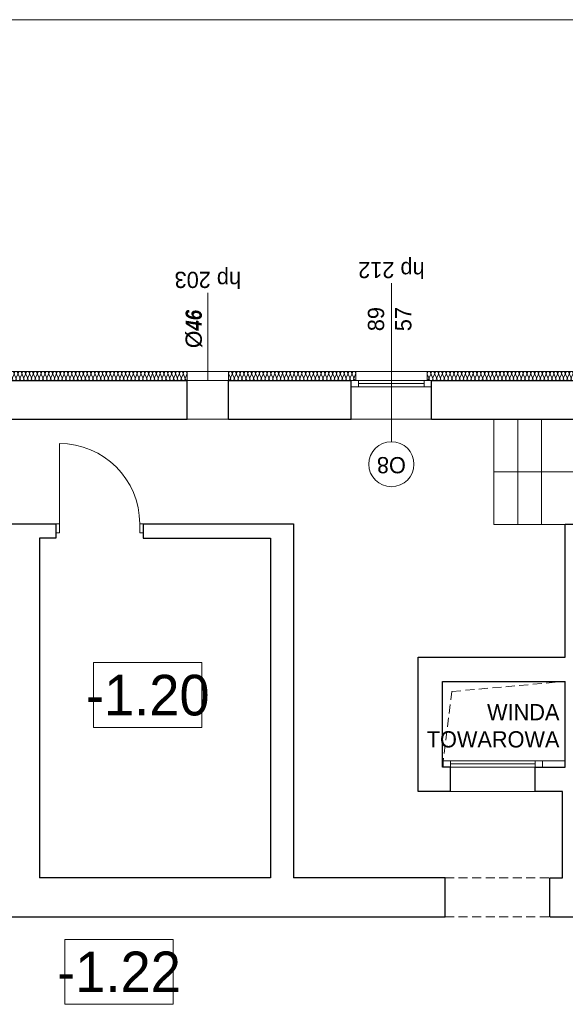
# Model space of a CAD drawing. Extents: x -21260 to 35740, y -2672 to 187028.
# Tile 31 of 120: x 22919 to 28967, y 16103 to 27028. Entities that reach past the tile are written whole.
import ezdxf

# ---------------------------------------------------------------- set-up
doc = ezdxf.new("R2010")
doc.units = 0
doc.header["$MEASUREMENT"] = 0
doc.linetypes.add('Krawędzie ukryte', pattern=[150, 100, -50])
doc.layers.add('arch izolacje_Nr_Pióra__3', color=7, linetype='Continuous', lineweight=13, true_color=0xff6600)
doc.layers.add('Arch ocieplenie_Nr_Pióra__22', color=7, linetype='Continuous', lineweight=9, true_color=0x7f7f7f)
doc.layers.add('Arch ocieplenie', color=7, linetype='Continuous')
for name, color, linetype, lineweight in [('Arch opisy okien_Nr_Pióra__21', 7, 'Continuous', 13), ('Arch opisy_Nr_Pióra__1', 7, 'Continuous', 25), ('Arch opisy_Nr_Pióra__21', 7, 'Continuous', 13), ('ARCH TABELA_Nr_Pióra__21', 7, 'Continuous', 13), ('INWENT OPISY_Nr_Pióra__1', 7, 'Continuous', 25), ('INWENT OPISY_Nr_Pióra__21', 7, 'Continuous', 13), ('INWENT. DRZWI_Nr_Pióra__21', 7, 'Continuous', 13), ('INWENT. OKNA_Nr_Pióra__5', 7, 'Continuous', 13), ('INWENT.ŚCIANY_Nr_Pióra__1', 7, 'Continuous', 25), ('INWENT.ŚCIANY_Nr_Pióra__21', 7, 'Continuous', 13), ('Istniejące schody_Nr_Pióra__21', 7, 'Continuous', 13)]:
    doc.layers.add(name, color=color, linetype=linetype, lineweight=lineweight)
doc.styles.add('GENERATED_STYLE_3', font='txt')
doc.styles.add('GENERATED_STYLE_6', font='txt')
doc.styles.add('GENERATED_STYLE_7', font='txt')
doc.styles.add('GENERATED_STYLE_8', font='txt')

# ---------------------------------------------------------------- blocks, each defined once
blk = doc.blocks.new('Izolacja cieplna 14_114', base_point=(24774, 23026))
at = {"layer": 'Arch ocieplenie_Nr_Pióra__22', "linetype": 'Continuous'}
for p, q in [((22324, 23056), (22306, 23096)), ((22345, 23096), (22327, 23056)), ((22366, 23056), (22348, 23096)), ((22387, 23096), (22370, 23056)), ((22409, 23056), (22391, 23096)), ((22430, 23096), (22412, 23056)), ((22451, 23056), (22434, 23096)), ((22473, 23096), (22455, 23056)), ((22494, 23056), (22476, 23096)), ((22515, 23096), (22497, 23056)), ((22537, 23056), (22519, 23096)), ((22558, 23096), (22540, 23056)), ((22579, 23056), (22561, 23096)), ((22600, 23096), (22583, 23056)), ((22622, 23056), (22604, 23096)), ((22643, 23096), (22625, 23056)), ((22664, 23056), (22647, 23096)), ((22686, 23096), (22668, 23056)), ((22707, 23056), (22689, 23096)), ((22728, 23096), (22710, 23056)), ((22749, 23056), (22732, 23096)), ((22771, 23096), (22753, 23056)), ((22792, 23056), (22774, 23096)), ((22813, 23096), (22796, 23056)), ((22835, 23056), (22817, 23096)), ((22856, 23096), (22838, 23056)), ((22877, 23056), (22859, 23096)), ((22898, 23096), (22881, 23056)), ((22920, 23056), (22902, 23096)), ((22941, 23096), (22923, 23056)), ((22962, 23056), (22945, 23096)), ((22984, 23096), (22966, 23056)), ((23005, 23056), (22987, 23096)), ((23026, 23096), (23009, 23056)), ((23048, 23056), (23030, 23096)), ((23069, 23096), (23051, 23056)), ((23090, 23056), (23072, 23096)), ((23111, 23096), (23094, 23056)), ((23133, 23056), (23115, 23096)), ((23154, 23096), (23136, 23056)), ((23175, 23056), (23158, 23096)), ((23197, 23096), (23179, 23056)), ((23218, 23056), (23200, 23096)), ((23239, 23096), (23221, 23056)), ((23260, 23056), (23243, 23096)), ((23282, 23096), (23264, 23056)), ((23303, 23056), (23285, 23096)), ((23324, 23096), (23307, 23056)), ((23346, 23056), (23328, 23096)), ((23367, 23096), (23349, 23056)), ((23388, 23056), (23371, 23096)), ((23410, 23096), (23392, 23056)), ((23431, 23056), (23413, 23096)), ((23452, 23096), (23434, 23056)), ((23473, 23056), (23456, 23096)), ((23495, 23096), (23477, 23056)), ((23516, 23056), (23498, 23096)), ((23537, 23096), (23520, 23056)), ((23559, 23056), (23541, 23096)), ((23580, 23096), (23562, 23056)), ((23601, 23056), (23583, 23096)), ((23622, 23096), (23605, 23056)), ((23644, 23056), (23626, 23096)), ((23665, 23096), (23647, 23056)), ((23686, 23056), (23669, 23096)), ((23708, 23096), (23690, 23056)), ((23729, 23056), (23711, 23096)), ((23750, 23096), (23732, 23056)), ((23772, 23056), (23754, 23096)), ((23793, 23096), (23775, 23056)), ((23814, 23056), (23796, 23096)), ((23835, 23096), (23818, 23056)), ((23857, 23056), (23839, 23096)), ((23878, 23096), (23860, 23056)), ((23899, 23056), (23882, 23096)), ((23921, 23096), (23903, 23056)), ((23942, 23056), (23924, 23096)), ((23963, 23096), (23945, 23056)), ((23984, 23056), (23967, 23096)), ((24006, 23096), (23988, 23056)), ((24027, 23056), (24009, 23096)), ((24048, 23096), (24031, 23056)), ((24070, 23056), (24052, 23096)), ((24091, 23096), (24073, 23056)), ((24112, 23056), (24094, 23096)), ((24133, 23096), (24116, 23056)), ((24155, 23056), (24137, 23096)), ((24176, 23096), (24158, 23056)), ((24197, 23056), (24180, 23096)), ((24219, 23096), (24201, 23056)), ((24240, 23056), (24222, 23096)), ((24261, 23096), (24244, 23056)), ((24283, 23056), (24265, 23096)), ((24304, 23096), (24286, 23056)), ((24325, 23056), (24307, 23096)), ((24346, 23096), (24329, 23056)), ((24368, 23056), (24350, 23096)), ((24389, 23096), (24371, 23056)), ((24410, 23056), (24393, 23096)), ((24432, 23096), (24414, 23056)), ((24453, 23056), (24435, 23096)), ((24474, 23096), (24456, 23056)), ((24495, 23056), (24478, 23096)), ((24517, 23096), (24499, 23056)), ((24538, 23056), (24520, 23096)), ((24559, 23096), (24542, 23056)), ((24581, 23056), (24563, 23096)), ((24602, 23096), (24584, 23056)), ((24623, 23056), (24606, 23096)), ((24645, 23096), (24627, 23056)), ((24666, 23056), (24648, 23096)), ((24687, 23096), (24669, 23056)), ((24708, 23056), (24691, 23096)), ((24730, 23096), (24712, 23056)), ((24751, 23056), (24733, 23096)), ((24772, 23096), (24755, 23056))]:
    blk.add_line(p, q, dxfattribs=at)
for centre, start_param, end_param in [((22325, 23105), 2.728799, 6.695979), ((22304, 23047), 1.570796, 3.554385), ((22347, 23047), 5.870392, 9.837571), ((22368, 23105), 2.728799, 6.695979), ((22389, 23047), 5.870392, 9.837571), ((22411, 23105), 2.728799, 6.695979), ((22432, 23047), 5.870392, 9.837571), ((22453, 23105), 2.728799, 6.695979), ((22474, 23047), 5.870392, 9.837571), ((22496, 23105), 2.728799, 6.695979), ((22517, 23047), 5.870392, 9.837571), ((22538, 23105), 2.728799, 6.695979), ((22560, 23047), 5.870392, 9.837571), ((22581, 23105), 2.728799, 6.695979), ((22602, 23047), 5.870392, 9.837571), ((22623, 23105), 2.728799, 6.695979), ((22645, 23047), 5.870392, 9.837571), ((22666, 23105), 2.728799, 6.695979), ((22687, 23047), 5.870392, 9.837571), ((22709, 23105), 2.728799, 6.695979), ((22730, 23047), 5.870392, 9.837571), ((22751, 23105), 2.728799, 6.695979), ((22773, 23047), 5.870392, 9.837571), ((22794, 23105), 2.728799, 6.695979), ((22815, 23047), 5.870392, 9.837571), ((22836, 23105), 2.728799, 6.695979), ((22858, 23047), 5.870392, 9.837571), ((22879, 23105), 2.728799, 6.695979), ((22900, 23047), 5.870392, 9.837571), ((22922, 23105), 2.728799, 6.695979), ((22943, 23047), 5.870392, 9.837571), ((22964, 23105), 2.728799, 6.695979), ((22985, 23047), 5.870392, 9.837571), ((23007, 23105), 2.728799, 6.695979), ((23028, 23047), 5.870392, 9.837571), ((23049, 23105), 2.728799, 6.695979), ((23071, 23047), 5.870392, 9.837571), ((23092, 23105), 2.728799, 6.695979), ((23113, 23047), 5.870392, 9.837571), ((23135, 23105), 2.728799, 6.695979), ((23156, 23047), 5.870392, 9.837571), ((23177, 23105), 2.728799, 6.695979), ((23198, 23047), 5.870392, 9.837571), ((23220, 23105), 2.728799, 6.695979), ((23241, 23047), 5.870392, 9.837571), ((23262, 23105), 2.728799, 6.695979), ((23284, 23047), 5.870392, 9.837571), ((23305, 23105), 2.728799, 6.695979), ((23326, 23047), 5.870392, 9.837571), ((23347, 23105), 2.728799, 6.695979), ((23369, 23047), 5.870392, 9.837571), ((23390, 23105), 2.728799, 6.695979), ((23411, 23047), 5.870392, 9.837571), ((23433, 23105), 2.728799, 6.695979), ((23454, 23047), 5.870392, 9.837571), ((23475, 23105), 2.728799, 6.695979), ((23496, 23047), 5.870392, 9.837571), ((23518, 23105), 2.728799, 6.695979), ((23539, 23047), 5.870392, 9.837571), ((23560, 23105), 2.728799, 6.695979), ((23582, 23047), 5.870392, 9.837571), ((23603, 23105), 2.728799, 6.695979), ((23624, 23047), 5.870392, 9.837571), ((23646, 23105), 2.728799, 6.695979), ((23667, 23047), 5.870392, 9.837571), ((23688, 23105), 2.728799, 6.695979), ((23709, 23047), 5.870392, 9.837571), ((23731, 23105), 2.728799, 6.695979), ((23752, 23047), 5.870392, 9.837571), ((23773, 23105), 2.728799, 6.695979), ((23795, 23047), 5.870392, 9.837571), ((23816, 23105), 2.728799, 6.695979), ((23837, 23047), 5.870392, 9.837571), ((23858, 23105), 2.728799, 6.695979), ((23880, 23047), 5.870392, 9.837571), ((23901, 23105), 2.728799, 6.695979), ((23922, 23047), 5.870392, 9.837571), ((23944, 23105), 2.728799, 6.695979), ((23965, 23047), 5.870392, 9.837571), ((23986, 23105), 2.728799, 6.695979), ((24008, 23047), 5.870392, 9.837571), ((24029, 23105), 2.728799, 6.695979), ((24050, 23047), 5.870392, 9.837571), ((24071, 23105), 2.728799, 6.695979), ((24093, 23047), 5.870392, 9.837571), ((24114, 23105), 2.728799, 6.695979), ((24135, 23047), 5.870392, 9.837571), ((24157, 23105), 2.728799, 6.695979), ((24178, 23047), 5.870392, 9.837571), ((24199, 23105), 2.728799, 6.695979), ((24220, 23047), 5.870392, 9.837571), ((24242, 23105), 2.728799, 6.695979), ((24263, 23047), 5.870392, 9.837571), ((24284, 23105), 2.728799, 6.695979), ((24306, 23047), 5.870392, 9.837571), ((24327, 23105), 2.728799, 6.695979), ((24348, 23047), 5.870392, 9.837571), ((24370, 23105), 2.728799, 6.695979), ((24391, 23047), 5.870392, 9.837571), ((24412, 23105), 2.728799, 6.695979), ((24433, 23047), 5.870392, 9.837571), ((24455, 23105), 2.728799, 6.695979), ((24476, 23047), 5.870392, 9.837571), ((24497, 23105), 2.728799, 6.695979), ((24519, 23047), 5.870392, 9.837571), ((24540, 23105), 2.728799, 6.695979), ((24561, 23047), 5.870392, 9.837571), ((24582, 23105), 2.728799, 6.695979), ((24604, 23047), 5.870392, 9.837571), ((24625, 23105), 2.728799, 6.695979), ((24646, 23047), 5.870392, 9.837571), ((24668, 23105), 2.728799, 6.695979), ((24689, 23047), 5.870392, 9.837571), ((24710, 23105), 2.728799, 6.695979), ((24731, 23047), 5.870392, 9.837571), ((24753, 23105), 2.728799, 6.695979), ((24774, 23047), 5.870392, 7.853982)]:
    blk.add_ellipse(centre, major_axis=(-21.3, 0), ratio=0.998812, start_param=start_param, end_param=end_param, dxfattribs=at)
blk = doc.blocks.new('Izolacja cieplna 14_115', base_point=(29564, 23026))
at = {"layer": 'Arch ocieplenie_Nr_Pióra__22', "linetype": 'Continuous'}
for p, q in [((27454, 23056), (27436, 23096)), ((27475, 23096), (27457, 23056)), ((27496, 23056), (27478, 23096)), ((27517, 23096), (27500, 23056)), ((27539, 23056), (27521, 23096)), ((27560, 23096), (27542, 23056)), ((27581, 23056), (27564, 23096)), ((27603, 23096), (27585, 23056)), ((27624, 23056), (27606, 23096)), ((27645, 23096), (27628, 23056)), ((27667, 23056), (27649, 23096)), ((27688, 23096), (27670, 23056)), ((27709, 23056), (27691, 23096)), ((27730, 23096), (27713, 23056)), ((27752, 23056), (27734, 23096)), ((27773, 23096), (27755, 23056)), ((27794, 23056), (27777, 23096)), ((27816, 23096), (27798, 23056)), ((27837, 23056), (27819, 23096)), ((27858, 23096), (27841, 23056)), ((27880, 23056), (27862, 23096)), ((27901, 23096), (27883, 23056)), ((27922, 23056), (27904, 23096)), ((27943, 23096), (27926, 23056)), ((27965, 23056), (27947, 23096)), ((27986, 23096), (27968, 23056)), ((28007, 23056), (27990, 23096)), ((28029, 23096), (28011, 23056)), ((28050, 23056), (28032, 23096)), ((28071, 23096), (28054, 23056)), ((28093, 23056), (28075, 23096)), ((28114, 23096), (28096, 23056)), ((28135, 23056), (28117, 23096)), ((28156, 23096), (28139, 23056)), ((28178, 23056), (28160, 23096)), ((28199, 23096), (28181, 23056)), ((28220, 23056), (28203, 23096)), ((28242, 23096), (28224, 23056)), ((28263, 23056), (28245, 23096)), ((28284, 23096), (28267, 23056)), ((28306, 23056), (28288, 23096)), ((28327, 23096), (28309, 23056)), ((28348, 23056), (28330, 23096)), ((28369, 23096), (28352, 23056)), ((28391, 23056), (28373, 23096)), ((28412, 23096), (28394, 23056)), ((28433, 23056), (28416, 23096)), ((28455, 23096), (28437, 23056)), ((28476, 23056), (28458, 23096)), ((28497, 23096), (28480, 23056)), ((28519, 23056), (28501, 23096)), ((28540, 23096), (28522, 23056)), ((28561, 23056), (28543, 23096)), ((28582, 23096), (28565, 23056)), ((28604, 23056), (28586, 23096)), ((28625, 23096), (28607, 23056)), ((28646, 23056), (28629, 23096)), ((28668, 23096), (28650, 23056)), ((28689, 23056), (28671, 23096)), ((28710, 23096), (28693, 23056)), ((28732, 23056), (28714, 23096)), ((28753, 23096), (28735, 23056)), ((28774, 23056), (28756, 23096)), ((28795, 23096), (28778, 23056)), ((28817, 23056), (28799, 23096)), ((28838, 23096), (28820, 23056)), ((28859, 23056), (28842, 23096)), ((28881, 23096), (28863, 23056)), ((28902, 23056), (28884, 23096)), ((28923, 23096), (28906, 23056)), ((28945, 23056), (28927, 23096)), ((28966, 23096), (28948, 23056)), ((28987, 23056), (28969, 23096)), ((29008, 23096), (28991, 23056)), ((29030, 23056), (29012, 23096)), ((29051, 23096), (29033, 23056)), ((29072, 23056), (29055, 23096)), ((29094, 23096), (29076, 23056)), ((29115, 23056), (29097, 23096)), ((29136, 23096), (29119, 23056)), ((29158, 23056), (29140, 23096)), ((29179, 23096), (29161, 23056)), ((29200, 23056), (29182, 23096)), ((29221, 23096), (29204, 23056)), ((29243, 23056), (29225, 23096)), ((29264, 23096), (29246, 23056)), ((29285, 23056), (29268, 23096)), ((29307, 23096), (29289, 23056)), ((29328, 23056), (29310, 23096)), ((29349, 23096), (29332, 23056)), ((29371, 23056), (29353, 23096)), ((29392, 23096), (29374, 23056)), ((29413, 23056), (29395, 23096)), ((29434, 23096), (29417, 23056)), ((29456, 23056), (29438, 23096)), ((29477, 23096), (29459, 23056)), ((29498, 23056), (29481, 23096)), ((29520, 23096), (29502, 23056)), ((29541, 23056), (29523, 23096)), ((29562, 23096), (29545, 23056))]:
    blk.add_line(p, q, dxfattribs=at)
for centre, start_param, end_param in [((27455, 23105), 2.728799, 6.695979), ((27434, 23047), 1.570796, 3.554385), ((27477, 23047), 5.870392, 9.837571), ((27498, 23105), 2.728799, 6.695979), ((27519, 23047), 5.870392, 9.837571), ((27541, 23105), 2.728799, 6.695979), ((27562, 23047), 5.870392, 9.837571), ((27583, 23105), 2.728799, 6.695979), ((27604, 23047), 5.870392, 9.837571), ((27626, 23105), 2.728799, 6.695979), ((27647, 23047), 5.870392, 9.837571), ((27668, 23105), 2.728799, 6.695979), ((27690, 23047), 5.870392, 9.837571), ((27711, 23105), 2.728799, 6.695979), ((27732, 23047), 5.870392, 9.837571), ((27754, 23105), 2.728799, 6.695979), ((27775, 23047), 5.870392, 9.837571), ((27796, 23105), 2.728799, 6.695979), ((27817, 23047), 5.870392, 9.837571), ((27839, 23105), 2.728799, 6.695979), ((27860, 23047), 5.870392, 9.837571), ((27881, 23105), 2.728799, 6.695979), ((27903, 23047), 5.870392, 9.837571), ((27924, 23105), 2.728799, 6.695979), ((27945, 23047), 5.870392, 9.837571), ((27967, 23105), 2.728799, 6.695979), ((27988, 23047), 5.870392, 9.837571), ((28009, 23105), 2.728799, 6.695979), ((28030, 23047), 5.870392, 9.837571), ((28052, 23105), 2.728799, 6.695979), ((28073, 23047), 5.870392, 9.837571), ((28094, 23105), 2.728799, 6.695979), ((28116, 23047), 5.870392, 9.837571), ((28137, 23105), 2.728799, 6.695979), ((28158, 23047), 5.870392, 9.837571), ((28180, 23105), 2.728799, 6.695979), ((28201, 23047), 5.870392, 9.837571), ((28222, 23105), 2.728799, 6.695979), ((28243, 23047), 5.870392, 9.837571), ((28265, 23105), 2.728799, 6.695979), ((28286, 23047), 5.870392, 9.837571), ((28307, 23105), 2.728799, 6.695979), ((28329, 23047), 5.870392, 9.837571), ((28350, 23105), 2.728799, 6.695979), ((28371, 23047), 5.870392, 9.837571), ((28393, 23105), 2.728799, 6.695979), ((28414, 23047), 5.870392, 9.837571), ((28435, 23105), 2.728799, 6.695979), ((28456, 23047), 5.870392, 9.837571), ((28478, 23105), 2.728799, 6.695979), ((28499, 23047), 5.870392, 9.837571), ((28520, 23105), 2.728799, 6.695979), ((28542, 23047), 5.870392, 9.837571), ((28563, 23105), 2.728799, 6.695979), ((28584, 23047), 5.870392, 9.837571), ((28606, 23105), 2.728799, 6.695979), ((28627, 23047), 5.870392, 9.837571), ((28648, 23105), 2.728799, 6.695979), ((28669, 23047), 5.870392, 9.837571), ((28691, 23105), 2.728799, 6.695979), ((28712, 23047), 5.870392, 9.837571), ((28733, 23105), 2.728799, 6.695979), ((28755, 23047), 5.870392, 9.837571), ((28776, 23105), 2.728799, 6.695979), ((28797, 23047), 5.870392, 9.837571), ((28819, 23105), 2.728799, 6.695979), ((28840, 23047), 5.870392, 9.837571), ((28861, 23105), 2.728799, 6.695979), ((28882, 23047), 5.870392, 9.837571), ((28904, 23105), 2.728799, 6.695979), ((28925, 23047), 5.870392, 9.837571), ((28946, 23105), 2.728799, 6.695979), ((28968, 23047), 5.870392, 9.837571), ((28989, 23105), 2.728799, 6.695979), ((29010, 23047), 5.870392, 9.837571), ((29032, 23105), 2.728799, 6.695979), ((29053, 23047), 5.870392, 9.837571), ((29074, 23105), 2.728799, 6.695979), ((29095, 23047), 5.870392, 9.837571), ((29117, 23105), 2.728799, 6.695979), ((29138, 23047), 5.870392, 9.837571), ((29159, 23105), 2.728799, 6.695979), ((29181, 23047), 5.870392, 9.837571), ((29202, 23105), 2.728799, 6.695979), ((29223, 23047), 5.870392, 9.837571), ((29245, 23105), 2.728799, 6.695979), ((29266, 23047), 5.870392, 9.837571), ((29287, 23105), 2.728799, 6.695979), ((29308, 23047), 5.870392, 9.837571), ((29330, 23105), 2.728799, 6.695979), ((29351, 23047), 5.870392, 9.837571), ((29372, 23105), 2.728799, 6.695979), ((29394, 23047), 5.870392, 9.837571), ((29415, 23105), 2.728799, 6.695979), ((29436, 23047), 5.870392, 9.837571), ((29458, 23105), 2.728799, 6.695979), ((29479, 23047), 5.870392, 9.837571), ((29500, 23105), 2.728799, 6.695979), ((29521, 23047), 5.870392, 9.837571), ((29543, 23105), 2.728799, 6.695979), ((29564, 23047), 5.870392, 7.853982)]:
    blk.add_ellipse(centre, major_axis=(-21.3, 0), ratio=0.998489, start_param=start_param, end_param=end_param, dxfattribs=at)
blk = doc.blocks.new('Izolacja cieplna 14_116', base_point=(26644, 23026))
at = {"layer": 'Arch ocieplenie_Nr_Pióra__22', "linetype": 'Continuous'}
for p, q in [((25254, 23056), (25236, 23096)), ((25275, 23096), (25257, 23056)), ((25296, 23056), (25279, 23096)), ((25318, 23096), (25300, 23056)), ((25339, 23056), (25321, 23096)), ((25360, 23096), (25343, 23056)), ((25382, 23056), (25364, 23096)), ((25403, 23096), (25385, 23056)), ((25425, 23056), (25407, 23096)), ((25446, 23096), (25428, 23056)), ((25467, 23056), (25450, 23096)), ((25489, 23096), (25471, 23056)), ((25510, 23056), (25492, 23096)), ((25531, 23096), (25514, 23056)), ((25553, 23056), (25535, 23096)), ((25574, 23096), (25556, 23056)), ((25595, 23056), (25578, 23096)), ((25617, 23096), (25599, 23056)), ((25638, 23056), (25620, 23096)), ((25660, 23096), (25642, 23056)), ((25681, 23056), (25663, 23096)), ((25702, 23096), (25685, 23056)), ((25724, 23056), (25706, 23096)), ((25745, 23096), (25727, 23056)), ((25766, 23056), (25749, 23096)), ((25788, 23096), (25770, 23056)), ((25809, 23056), (25791, 23096)), ((25830, 23096), (25813, 23056)), ((25852, 23056), (25834, 23096)), ((25873, 23096), (25855, 23056)), ((25895, 23056), (25877, 23096)), ((25916, 23096), (25898, 23056)), ((25937, 23056), (25920, 23096)), ((25959, 23096), (25941, 23056)), ((25980, 23056), (25962, 23096)), ((26001, 23096), (25984, 23056)), ((26023, 23056), (26005, 23096)), ((26044, 23096), (26026, 23056)), ((26065, 23056), (26048, 23096)), ((26087, 23096), (26069, 23056)), ((26108, 23056), (26090, 23096)), ((26130, 23096), (26112, 23056)), ((26151, 23056), (26133, 23096)), ((26172, 23096), (26155, 23056)), ((26194, 23056), (26176, 23096)), ((26215, 23096), (26197, 23056)), ((26236, 23056), (26219, 23096)), ((26258, 23096), (26240, 23056)), ((26279, 23056), (26261, 23096)), ((26300, 23096), (26283, 23056)), ((26322, 23056), (26304, 23096)), ((26343, 23096), (26325, 23056)), ((26365, 23056), (26347, 23096)), ((26386, 23096), (26368, 23056)), ((26407, 23056), (26390, 23096)), ((26429, 23096), (26411, 23056)), ((26450, 23056), (26432, 23096)), ((26471, 23096), (26454, 23056)), ((26493, 23056), (26475, 23096)), ((26514, 23096), (26496, 23056)), ((26535, 23056), (26518, 23096)), ((26557, 23096), (26539, 23056)), ((26578, 23056), (26560, 23096)), ((26600, 23096), (26582, 23056)), ((26621, 23056), (26603, 23096)), ((26642, 23096), (26625, 23056))]:
    blk.add_line(p, q, dxfattribs=at)
for centre, start_param, end_param in [((25255, 23105), 2.728799, 6.695979), ((25234, 23047), 1.570796, 3.554385), ((25277, 23047), 5.870392, 9.837571), ((25298, 23105), 2.728799, 6.695979), ((25320, 23047), 5.870392, 9.837571), ((25341, 23105), 2.728799, 6.695979), ((25362, 23047), 5.870392, 9.837571), ((25384, 23105), 2.728799, 6.695979), ((25405, 23047), 5.870392, 9.837571), ((25426, 23105), 2.728799, 6.695979), ((25448, 23047), 5.870392, 9.837571), ((25469, 23105), 2.728799, 6.695979), ((25490, 23047), 5.870392, 9.837571), ((25512, 23105), 2.728799, 6.695979), ((25533, 23047), 5.870392, 9.837571), ((25555, 23105), 2.728799, 6.695979), ((25576, 23047), 5.870392, 9.837571), ((25597, 23105), 2.728799, 6.695979), ((25619, 23047), 5.870392, 9.837571), ((25640, 23105), 2.728799, 6.695979), ((25661, 23047), 5.870392, 9.837571), ((25683, 23105), 2.728799, 6.695979), ((25704, 23047), 5.870392, 9.837571), ((25725, 23105), 2.728799, 6.695979), ((25747, 23047), 5.870392, 9.837571), ((25768, 23105), 2.728799, 6.695979), ((25790, 23047), 5.870392, 9.837571), ((25811, 23105), 2.728799, 6.695979), ((25832, 23047), 5.870392, 9.837571), ((25854, 23105), 2.728799, 6.695979), ((25875, 23047), 5.870392, 9.837571), ((25896, 23105), 2.728799, 6.695979), ((25918, 23047), 5.870392, 9.837571), ((25939, 23105), 2.728799, 6.695979), ((25960, 23047), 5.870392, 9.837571), ((25982, 23105), 2.728799, 6.695979), ((26003, 23047), 5.870392, 9.837571), ((26025, 23105), 2.728799, 6.695979), ((26046, 23047), 5.870392, 9.837571), ((26067, 23105), 2.728799, 6.695979), ((26089, 23047), 5.870392, 9.837571), ((26110, 23105), 2.728799, 6.695979), ((26131, 23047), 5.870392, 9.837571), ((26153, 23105), 2.728799, 6.695979), ((26174, 23047), 5.870392, 9.837571), ((26195, 23105), 2.728799, 6.695979), ((26217, 23047), 5.870392, 9.837571), ((26238, 23105), 2.728799, 6.695979), ((26260, 23047), 5.870392, 9.837571), ((26281, 23105), 2.728799, 6.695979), ((26302, 23047), 5.870392, 9.837571), ((26324, 23105), 2.728799, 6.695979), ((26345, 23047), 5.870392, 9.837571), ((26366, 23105), 2.728799, 6.695979), ((26388, 23047), 5.870392, 9.837571), ((26409, 23105), 2.728799, 6.695979), ((26430, 23047), 5.870392, 9.837571), ((26452, 23105), 2.728799, 6.695979), ((26473, 23047), 5.870392, 9.837571), ((26495, 23105), 2.728799, 6.695979), ((26516, 23047), 5.870392, 9.837571), ((26537, 23105), 2.728799, 6.695979), ((26559, 23047), 5.870392, 9.837571), ((26580, 23105), 2.728799, 6.695979), ((26601, 23047), 5.870392, 9.837571), ((26623, 23105), 2.728799, 6.695979), ((26644, 23047), 5.870392, 7.853982)]:
    blk.add_ellipse(centre, major_axis=(-21.4, 0), ratio=0.995514, start_param=start_param, end_param=end_param, dxfattribs=at)

msp = doc.modelspace()

# ---------------------------------------------------------------- linework, layer by layer
at = {"layer": 'arch izolacje_Nr_Pióra__3', "linetype": 'Continuous'}
for p, q in [((32024.1, 23125.9), (7014.1, 23125.9)), ((24774.1, 23125.9), (22304.1, 23125.9)), ((24774.1, 23025.9), (24774.1, 23125.9)), ((26644.1, 23125.9), (25234.1, 23125.9)), ((25234.1, 23125.9), (25234.1, 23025.9)), ((26644.1, 23025.9), (26644.1, 23125.9)), ((29564.1, 23125.9), (27434.1, 23125.9)), ((27434.1, 23125.9), (27434.1, 23025.9))]:
    msp.add_line(p, q, dxfattribs=at)
at = {"layer": 'Arch opisy okien_Nr_Pióra__21', "linetype": 'Continuous'}
msp.add_circle((27039.1, 22095.9), 250, dxfattribs=at)
at = {"layer": 'Arch opisy_Nr_Pióra__21', "linetype": 'Continuous'}
for p, q in [((24938.5, 19895.5), (23738.5, 19895.5)), ((23738.5, 19895.5), (23738.5, 19175.5)), ((24938.5, 19175.5), (24938.5, 19895.5)), ((23738.5, 19175.5), (24938.5, 19175.5)), ((24620, 16823.5), (23420, 16823.5)), ((23420, 16823.5), (23420, 16103.5)), ((24620, 16103.5), (24620, 16823.5)), ((23420, 16103.5), (24620, 16103.5))]:
    msp.add_line(p, q, dxfattribs=at)
at = {"layer": 'ARCH TABELA_Nr_Pióra__21', "linetype": 'Continuous'}
msp.add_line((-21259.9, 27028.4), (35740.1, 27028.4), dxfattribs=at)
at = {"layer": 'INWENT OPISY_Nr_Pióra__21', "linetype": 'Continuous'}
for p, q in [((27039.1, 22345.9), (27039.1, 24105.9)), ((25004.1, 23025.9), (25004.1, 23995.9))]:
    msp.add_line(p, q, dxfattribs=at)
at = {"layer": 'INWENT. DRZWI_Nr_Pióra__21', "linetype": 'Continuous'}
for p, q in [((23359.1, 21435.9), (23359.1, 22325.9)), ((23359.1, 21435.9), (23319.1, 21435.9)), ((23359.1, 21435.9), (23359.1, 21335.9)), ((24249.1, 21435.9), (24249.1, 21335.9)), ((24249.1, 21435.9), (24289.1, 21435.9)), ((23359.1, 21335.9), (23319.1, 21335.9)), ((24249.1, 21335.9), (24289.1, 21335.9))]:
    msp.add_line(p, q, dxfattribs=at)
msp.add_arc((23359.1, 21435.9), 890, 0, 90, dxfattribs=at)
at = {"layer": 'INWENT. OKNA_Nr_Pióra__5', "linetype": 'Continuous'}
for p, q in [((26594.1, 23025.9), (27484.1, 23025.9)), ((26594.1, 23025.9), (26594.1, 22955.9)), ((27484.1, 22955.9), (26594.1, 22955.9)), ((26674.1, 23025.9), (26674.1, 22955.9)), ((26674.1, 22990.9), (27404.1, 22990.9)), ((27404.1, 23025.9), (27404.1, 22955.9)), ((27484.1, 23025.9), (27484.1, 22955.9)), ((27604.1, 18805.9), (28964.1, 18805.9)), ((27614.1, 18805.9), (27614.1, 18735.9)), ((27694.1, 18805.9), (27694.1, 18735.9)), ((28634.1, 18805.9), (28634.1, 18735.9)), ((28714.1, 18805.9), (28714.1, 18735.9)), ((28964.1, 18735.9), (27604.1, 18735.9)), ((27694.1, 18770.9), (28634.1, 18770.9))]:
    msp.add_line(p, q, dxfattribs=at)
at = {"layer": 'INWENT.ŚCIANY_Nr_Pióra__1', "linetype": 'Continuous'}
for p, q in [((22354.1, 23025.9), (24774.1, 23025.9)), ((24774.1, 22595.9), (24774.1, 23025.9)), ((25234.1, 22595.9), (25234.1, 23025.9)), ((25234.1, 23025.9), (26594.1, 23025.9)), ((26594.1, 22595.9), (26594.1, 23025.9)), ((27484.1, 22595.9), (27484.1, 23025.9)), ((27484.1, 23025.9), (29514.1, 23025.9)), ((22354.1, 22595.9), (24774.1, 22595.9)), ((25234.1, 22595.9), (26594.1, 22595.9)), ((27484.1, 22595.9), (29514.1, 22595.9)), ((20354.1, 21435.9), (23319.1, 21435.9)), ((23319.1, 21435.9), (23319.1, 21275.9)), ((24289.1, 21435.9), (24289.1, 21275.9)), ((24289.1, 21435.9), (25954.1, 21435.9)), ((25954.1, 21435.9), (25954.1, 17505.9)), ((29234.1, 21425.9), (28964.1, 21425.9)), ((28964.1, 19955.9), (28964.1, 21425.9)), ((23139.1, 21275.9), (23139.1, 17505.9)), ((23319.1, 21275.9), (23139.1, 21275.9)), ((24289.1, 21275.9), (25699.1, 21275.9)), ((25699.1, 21275.9), (25699.1, 17505.9)), ((27334.1, 18465.9), (27334.1, 19955.9)), ((27334.1, 19955.9), (28964.1, 19955.9)), ((27604.1, 19685.9), (28964.1, 19685.9)), ((27604.1, 18735.9), (27604.1, 19685.9)), ((28964.1, 18735.9), (28964.1, 19685.9)), ((27694.1, 18735.9), (27604.1, 18735.9)), ((27694.1, 18465.9), (27694.1, 18735.9)), ((28634.1, 18465.9), (28634.1, 18735.9)), ((28634.1, 18735.9), (28964.1, 18735.9)), ((27694.1, 18465.9), (27334.1, 18465.9)), ((28934.1, 18465.9), (28634.1, 18465.9)), ((28934.1, 17505.9), (28934.1, 18465.9)), ((25699.1, 17505.9), (23139.1, 17505.9)), ((27634.1, 17505.9), (25954.1, 17505.9)), ((27634.1, 17075.9), (27634.1, 17505.9)), ((28794.1, 17075.9), (28794.1, 17505.9)), ((28794.1, 17505.9), (28934.1, 17505.9)), ((15944.1, 17075.9), (27634.1, 17075.9)), ((28794.1, 17075.9), (30474.1, 17075.9))]:
    msp.add_line(p, q, dxfattribs=at)
at = {"layer": 'INWENT.ŚCIANY_Nr_Pióra__21', "linetype": 'Continuous'}
for p, q in [((24774.1, 23025.9), (25234.1, 23025.9)), ((26594.1, 23025.9), (27484.1, 23025.9)), ((24774.1, 22595.9), (25234.1, 22595.9)), ((26594.1, 22595.9), (27484.1, 22595.9)), ((27694.1, 18735.9), (28634.1, 18735.9)), ((27694.1, 18465.9), (28634.1, 18465.9))]:
    msp.add_line(p, q, dxfattribs=at)
at = {"layer": 'INWENT.ŚCIANY_Nr_Pióra__21', "linetype": 'Krawędzie ukryte'}
for p, q in [((27710, 19574.6), (28964.1, 19685.9)), ((27604.1, 18735.9), (27710, 19574.6)), ((27634.1, 17505.9), (28794.1, 17505.9)), ((27634.1, 17075.9), (28794.1, 17075.9))]:
    msp.add_line(p, q, dxfattribs=at)
at = {"layer": 'Istniejące schody_Nr_Pióra__21', "linetype": 'Continuous'}
for p, q in [((28174.1, 21425.9), (28174.1, 22595.9)), ((28439.1, 21425.9), (28439.1, 22595.9)), ((28704.1, 21425.9), (28704.1, 22595.9)), ((28174.1, 22010.9), (29234.1, 22010.9)), ((28964.1, 21425.9), (28174.1, 21425.9))]:
    msp.add_line(p, q, dxfattribs=at)

# ---------------------------------------------------------------- block references
at = {"layer": 'Arch ocieplenie', "color": 104, "linetype": 'Continuous', "lineweight": 9, "true_color": 0x029e21}
for name, p in [('Izolacja cieplna 14_114', (24774.1, 23025.9)), ('Izolacja cieplna 14_116', (26644.1, 23025.9)), ('Izolacja cieplna 14_115', (29564.1, 23025.9))]:
    msp.add_blockref(name, p, dxfattribs=at)

# ---------------------------------------------------------------- texts
at = {"layer": 'Arch opisy okien_Nr_Pióra__21', "linetype": 'Continuous', "insert": (27039.1, 21995.6), "char_height": 180, "attachment_point": 2, "rotation": 180, "style": 'GENERATED_STYLE_6'}
msp.add_mtext('{O8}', dxfattribs=at)
at = {"layer": 'Arch opisy_Nr_Pióra__1', "linetype": 'Continuous', "char_height": 450, "attachment_point": 8, "style": 'GENERATED_STYLE_3'}
for s, insert in [('{-1.20}', (24338.5, 19302.9)), ('{-1.22}', (24020, 16238.5))]:
    msp.add_mtext(s, dxfattribs=dict(at, insert=insert))
at = {"layer": 'Arch opisy_Nr_Pióra__1', "linetype": 'Continuous', "insert": (28901.8, 18951), "char_height": 180, "attachment_point": 9, "line_spacing_factor": 1.004977, "style": 'GENERATED_STYLE_3'}
msp.add_mtext('{WINDA\\PTOWAROWA}', dxfattribs=at)
at = {"layer": 'INWENT OPISY_Nr_Pióra__1', "linetype": 'Continuous', "insert": (24757.6, 23595.9), "char_height": 180, "attachment_point": 2, "rotation": 90, "style": 'GENERATED_STYLE_8'}
msp.add_mtext('\\A1;{\\fArial|b0|i0|c238|p38;Ø\\fArial Narrow Europa Środkowa|b1|i1|c0|p34;46}', dxfattribs=at)
at = {"layer": 'INWENT OPISY_Nr_Pióra__21', "linetype": 'Continuous', "char_height": 180, "attachment_point": 2, "rotation": 180, "style": 'GENERATED_STYLE_7'}
for s, insert in [('{hp 212}', (27039.1, 24161.1)), ('{hp 203}', (25004.1, 24051.5))]:
    msp.add_mtext(s, dxfattribs=dict(at, insert=insert))
at = {"layer": 'INWENT OPISY_Nr_Pióra__21', "linetype": 'Continuous', "insert": (26778.3, 23705.9), "char_height": 180, "width": 1346.334, "attachment_point": 2, "rotation": 90, "line_spacing_factor": 1.007146, "style": 'GENERATED_STYLE_7'}
msp.add_mtext('{89\\P57}', dxfattribs=at)

doc.saveas('drawing.dxf')
